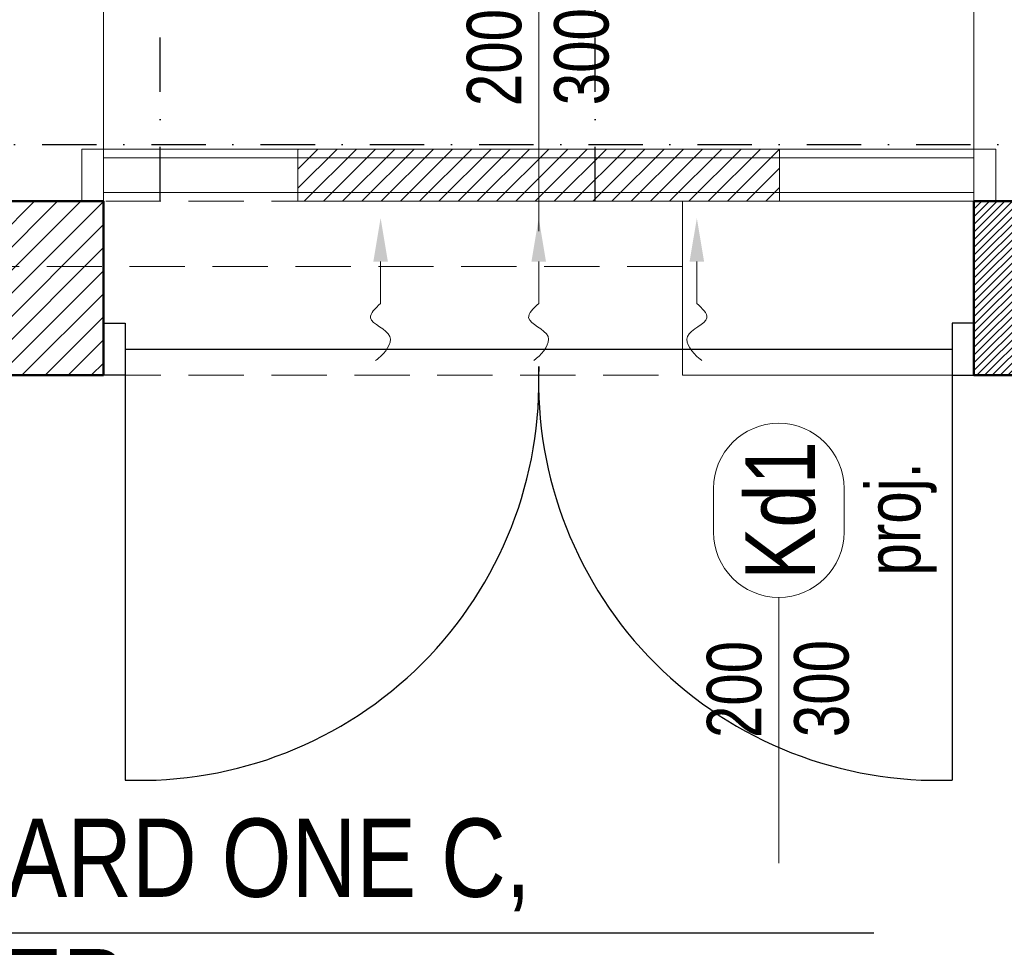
# Model space of a CAD drawing. Header units: centimetres. Extents: x -2715 to 104803, y -2927 to 32152.
# Tile 24 of 72: x 86903 to 87130, y -620 to -407. Entities that reach past the tile are written whole.
import ezdxf
from ezdxf.enums import TextEntityAlignment as Align
from ezdxf.lldxf.tags import DXFTag

# ---------------------------------------------------------------- set-up
doc = ezdxf.new("R2010")
doc.units = ezdxf.units.CM
doc.header["$MEASUREMENT"] = 0
doc.linetypes.add('DASHDOT2', pattern=[0.5, 0.25, -0.125, 0, -0.125])
doc.linetypes.add('HIDDENX2', pattern=[19.05, 12.7, -6.35])
for name, color, linetype, lineweight in [('0_TXT', 252, 'Continuous', 15), ('1_ doors proj.', 252, 'Continuous', 15), ('1_ hatch', 252, 'Continuous', 9), ('1_ hatch proj.', 252, 'Continuous', 9), ('1_ projection', 252, 'HIDDENX2', 5), ('1_ przerywana  S_CONSTRUCTION', 252, 'DASHDOT2', 25), ('1_ wall STRUCT', 252, 'Continuous', 50), ('1_ wall STRUCT proj.', 252, 'Continuous', 50), ('1_ wall STRUCT-DIV rozbiorka', 252, 'Continuous', 9), ('2_ doors description proj.', 252, 'Continuous', 15)]:
    doc.layers.add(name, color=color, linetype=linetype, lineweight=lineweight)
doc.layers.add('3_KRATA_dzrwi istn.', color=252, linetype='Continuous')
doc.layers.add('_IS_sanitarne.opis', color=105, linetype='Continuous')
doc.styles.add('ARIAL', font='arial.ttf', dxfattribs={"width": 0.8})
doc.styles.add('BIKTS', font='bikromsw.shx', dxfattribs={"width": 0.85})
doc.styles.get("Standard").update_dxf_attribs({"font": 'ARIALN.TTF'})
tags = doc.linetypes.add('Dash', pattern=[15, 10, -5]).pattern_tags.tags
tags[6:7] = [DXFTag(74, 4), DXFTag(75, 0), DXFTag(340, '0'), DXFTag(46, 0.0), DXFTag(50, 0.0), DXFTag(44, 0.0), DXFTag(45, 0.0)]
tags[4:5] = [DXFTag(74, 4), DXFTag(75, 0), DXFTag(340, '0'), DXFTag(46, 0.0), DXFTag(50, 0.0), DXFTag(44, 0.0), DXFTag(45, 0.0)]
doc.linetypes.add('FENCELINE9', pattern='A,1e-09,[163,AAA.SHX,S=1,R=0,X=0,Y=0],1.5,-0.5', length=2)
doc.linetypes.add('Rozbiö˘ka', pattern='A,7,[121,msgB.shx,S=1,R=0,X=0.5,Y=-1.826635],7', length=14)

# ---------------------------------------------------------------- blocks, each defined once
blk = doc.blocks.new('vcfnbvcnbvm')
at = {"linetype": 'Dash', "ltscale": 20}
blk.add_lwpolyline([(-205, 6), (-5, 6), (-5, 306), (-205, 306), (-205, 6)], dxfattribs=at)
for points in [[(-210, 6), (-205, 6), (-205, -6), (-210, -6), (-210, 6)], [(-210, 6), (-205, 6), (-205, -6), (-210, -6), (-210, 6)], [(-205, 4), (-5, 4), (-5, -4), (-205, -4), (-205, 6)], [(0, 6), (-5, 6), (-5, -6), (0, -6), (0, 6)], [(0, 6), (-5, 6), (-5, -6), (0, -6), (0, 6)]]:
    blk.add_lwpolyline(points)
blk = doc.blocks.new('gfdgfdghf')
for points in [[(-200, 6), (-195, 6), (-195, -6), (-200, -6), (-200, 6)], [(-200, 6), (-195, 6), (-195, -6), (-200, -6), (-200, 6)], [(0, 6), (-5, 6), (-5, -6), (0, -6), (0, 6)], [(0, 6), (-5, 6), (-5, -6), (0, -6), (0, 6)], [(-195, -4), (-195, -99)], [(-5, -4), (-5, -99)]]:
    blk.add_lwpolyline(points)
at = {"linetype": 'FENCELINE9', "ltscale": 2.5}
blk.add_lwpolyline([(-195, 0), (-5, 0)], dxfattribs=at)
for centre, start, end in [((-191.62, -7.38), 267.8842, 2.1158), ((-8.38, -7.38), 177.8842, 272.1158)]:
    blk.add_arc(centre, 91.68, start, end)
blk = doc.blocks.new('_OZN.DRZWI')
blk.add_line((0, 0), (61.07, 0))
blk.add_lwpolyline([(-15, 15, -1), (-15, -15), (-25, -15, -1), (-25, 15)], format="xyb", close=True)
at = {"style": 'BIKTS', "width": 0.8}
blk.add_attdef('WYSOK', text='', height=8, rotation=0, dxfattribs=at).set_placement((27.59, 12.75), align=Align.TOP_CENTER)
for p in [(-20, 0), (75.14, 0)]:
    blk.add_attdef('OZN', text='', height=8, rotation=0, dxfattribs=at).set_placement(p, align=Align.MIDDLE)
blk.add_attdef('SZEROK', text='', height=8, rotation=0, dxfattribs=at).set_placement((27.59, -12.4), align=Align.CENTER)
blk = doc.blocks.new('RDFEWFGRDGBFH')
at = {"layer": '0_TXT', "color": 150, "linetype": 'ByBlock', "lineweight": -2}
blk.add_line((0, -10), (0, -19.6), dxfattribs=at)
blk.add_open_spline([(0, -19.6), (-1.24, -20.76), (-4.37, -23.71), (4.68, -26.45), (0.75, -31.26), (-0.92, -32.56), (-1.14, -32.73)], degree=3, knots=[0, 0, 0, 0, 4.027858, 10.239386, 15.868897, 16.708323, 16.708323, 16.708323, 16.708323], dxfattribs=at)
at = {"layer": '0_TXT', "color": 150}
blk.add_solid([(-1.67, -10), (0, 0), (1.67, -10)], dxfattribs=at)
blk = doc.blocks.new('NAWIEW')
at = {"layer": '1_ hatch proj.', "linetype": 'Dash', "ltscale": 5}
h = blk.add_hatch(dxfattribs=at)
h.set_pattern_fill('ANSI31', color=256, scale=25)
h.set_pattern_definition([(45, (-87022.5463, 436.0692), (-2.20970869, 2.20970869), [])])
h.paths.add_polyline_path([(-55.34, -13), (55.34, -13), (55.34, -1), (-55.34, -1)])
blk.add_lwpolyline([(-55.34, -13), (55.34, -13), (55.34, -1), (-55.34, -1)], close=True, dxfattribs=at)
at = {"layer": '0_TXT'}
for p in [(-36.33, -16.87), (0, -16.87)]:
    blk.add_blockref('RDFEWFGRDGBFH', p, dxfattribs=at)
at = {"layer": '0_TXT', "xscale": -1}
blk.add_blockref('RDFEWFGRDGBFH', (36.33, -16.87), dxfattribs=at)

msp = doc.modelspace()

# ---------------------------------------------------------------- hatches: boundary and pattern name
at = {"layer": '1_ hatch'}
h = msp.add_hatch(dxfattribs=at)
h.set_pattern_fill('ANSI31', color=256, scale=10)
h.paths.add_polyline_path([(87122.55, -489.07), (87122.55, -449.07), (87427.71, -449.07), (87427.71, -489.07)])
at = {"layer": '1_ hatch proj.'}
h = msp.add_hatch(dxfattribs=at)
h.set_pattern_fill('ANSI31', color=256, scale=30)
h.set_pattern_definition([(45, (-154, -2e-12), (-2.65165043, 2.65165043), [])])
h.paths.add_polyline_path([(86922.55, -489.07), (86840.55, -489.07), (86840.55, -449.07), (86922.55, -449.07)])

# ---------------------------------------------------------------- linework, layer by layer
at = {"layer": '1_ projection'}
for points in [[(86732.55, -449.07), (87055.55, -449.07)], [(87055.55, -464.07), (86732.55, -464.07)], [(86732.55, -489.07), (87055.55, -489.07)]]:
    msp.add_lwpolyline(points, dxfattribs=at)
at = {"layer": '1_ przerywana  S_CONSTRUCTION', "ltscale": 50}
for points in [[(86935.55, -449.07), (86935.55, 681.93)], [(87035.55, -449.07), (87035.55, 681.93)], [(86682.55, -436.07), (89183.55, -436.07)]]:
    msp.add_lwpolyline(points, dxfattribs=at)
at = {"layer": '1_ wall STRUCT'}
msp.add_lwpolyline([(87122.55, -489.07), (87122.55, -449.07), (87427.71, -449.07), (87427.71, -489.07), (87122.55, -489.07)], dxfattribs=at)
at = {"layer": '1_ wall STRUCT proj.'}
msp.add_lwpolyline([(86922.55, -489.07), (86840.55, -489.07), (86840.55, -449.07), (86922.55, -449.07), (86922.55, -489.07)], dxfattribs=at)
at = {"layer": '1_ wall STRUCT-DIV rozbiorka', "linetype": 'Rozbiö˘ka'}
msp.add_lwpolyline([(87122.55, -449.07), (87055.55, -449.07), (87055.55, -489.07), (87122.55, -489.07)], dxfattribs=at)
at = {"layer": '_IS_sanitarne.opis'}
msp.add_lwpolyline([(86757.56, -445.1), (86757.56, -617.2), (87099.55, -617.2)], dxfattribs=at)

# ---------------------------------------------------------------- block references
at = {"layer": '0_TXT'}
msp.add_blockref('NAWIEW', (87022.55, -436.07), dxfattribs=at)
at = {"layer": '1_ doors proj.'}
msp.add_blockref('vcfnbvcnbvm', (87127.55, -443.07), dxfattribs=at)
at = {"layer": '2_ doors description proj.'}
ref = msp.add_blockref('_OZN.DRZWI', (87022.55, -394.9), dxfattribs=dict(at, xscale=-1, rotation=89.99999999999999))
ref.add_attrib('OZN', 'proj.', dxfattribs={"layer": '0', "color": 7, "lineweight": 5, "height": 12.5, "rotation": 90, "style": 'BIKTS', "width": 0.8}).set_placement((87050.37, -376.85), align=Align.MIDDLE)
ref.add_attrib('WYSOK', '300', dxfattribs={"layer": '0', "color": 7, "lineweight": 5, "height": 12.5, "rotation": 90, "style": 'BIKTS', "width": 0.8}).set_placement((87026.09, -415.86), align=Align.TOP_CENTER)
ref.add_attrib('SZEROK', '200', dxfattribs={"layer": '0', "color": 7, "lineweight": 5, "height": 12.5, "rotation": 90, "style": 'BIKTS', "width": 0.8}).set_placement((87018.53, -416.06), align=Align.CENTER)
ref.add_attrib('OZN', 'W1', dxfattribs={"layer": '0', "color": 7, "lineweight": 5, "height": 16, "rotation": 90, "style": 'ARIAL', "width": 0.8}).set_placement((87022.55, -374.9), align=Align.MIDDLE)
ref = msp.add_blockref('_OZN.DRZWI', (87077.7, -540.09), dxfattribs=dict(at, xscale=-1, rotation=89.99999999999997))
ref.add_attrib('OZN', 'proj.', dxfattribs={"layer": '0', "color": 7, "lineweight": 5, "height": 12.5, "rotation": 90, "style": 'BIKTS', "width": 0.8}).set_placement((87105.52, -522.05), align=Align.MIDDLE)
ref.add_attrib('WYSOK', '300', dxfattribs={"layer": '0', "color": 7, "lineweight": 5, "height": 12.5, "rotation": 90, "style": 'BIKTS', "width": 0.8}).set_placement((87081.24, -561.05), align=Align.TOP_CENTER)
ref.add_attrib('SZEROK', '200', dxfattribs={"layer": '0', "color": 7, "lineweight": 5, "height": 12.5, "rotation": 90, "style": 'BIKTS', "width": 0.8}).set_placement((87073.68, -561.25), align=Align.CENTER)
ref.add_attrib('OZN', 'Kd1', dxfattribs={"layer": '0', "color": 7, "lineweight": 5, "height": 16, "rotation": 90, "style": 'ARIAL', "width": 0.8}).set_placement((87077.7, -520.09), align=Align.MIDDLE)
at = {"layer": '3_KRATA_dzrwi istn.'}
msp.add_blockref('gfdgfdghf', (87122.55, -483.07), dxfattribs=at)

# ---------------------------------------------------------------- texts
at = {"layer": '_IS_sanitarne.opis', "insert": (86765.31, -590.9), "char_height": 18, "width": 541.2319, "attachment_point": 1}
msp.add_mtext('\\pxt4;\\fArial Narrow|b0|i0|c238;KURTYNA GUARD ONE C,\\Pprod. SONNIGER\\P\\pt;Długość kurtyny: 1100 mm\\PMax. przepływ powietrza: 2100 m3/h\\PMax. wysokość montażu: 2,9 m\\PZasilanie: 230 V/50 Hz\\PPobór prądu: 0,7 A\\PWaga: 11,7 kg', dxfattribs=at)

doc.saveas('drawing.dxf')
